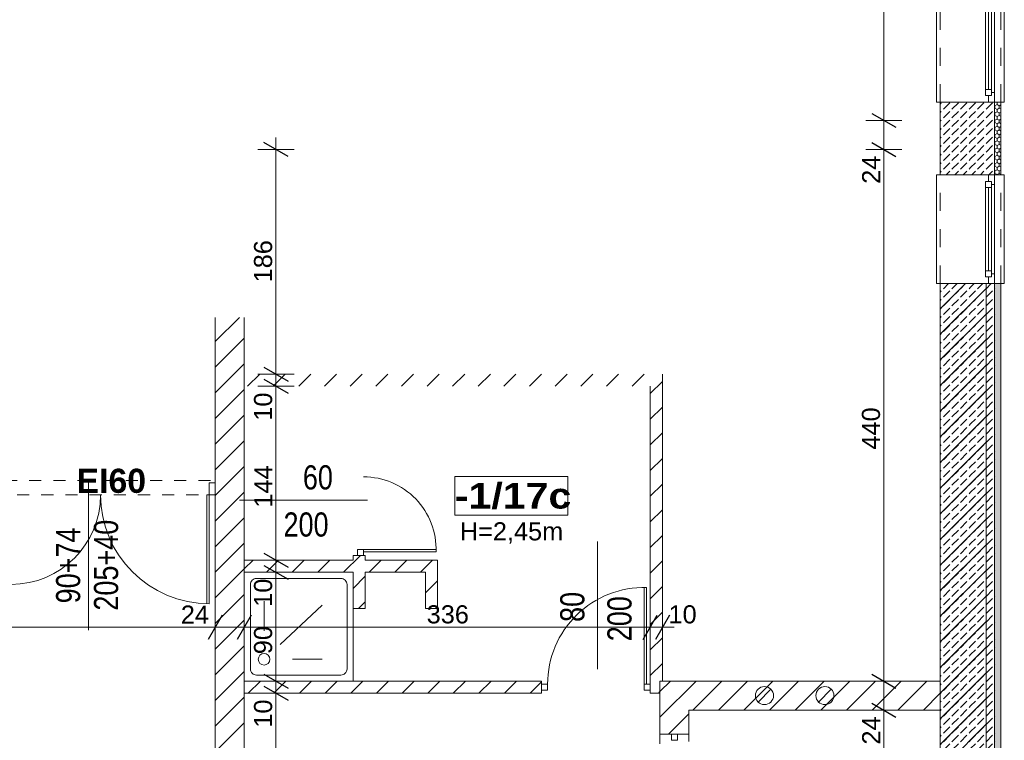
# Model space of a CAD drawing. Header units: centimetres. Extents: x 18292 to 3593338517, y 11794 to 62103.
# Tile 88 of 147: x 898358037 to 898358852, y 56979 to 57576. Entities that reach past the tile are written whole.
import ezdxf

# ---------------------------------------------------------------- set-up
doc = ezdxf.new("R2010")
doc.units = ezdxf.units.CM
doc.header["$MEASUREMENT"] = 0
doc.linetypes.add('1 LINIA PRZERYWANA', pattern=[30, 15, -15])
doc.linetypes.add('Dashed-002', pattern=[20, 10, -10])
for name, color, linetype in [('410-Fundamenty', 7, 'Continuous'), ('500-opisy p.poż', 7, 'Continuous'), ('MF-NR', 7, 'Continuous'), ('MF_AREA_BLOCK', 7, 'Continuous'), ('MF_KRESKOWANIE', 7, 'Continuous'), ('MF_NR', 7, 'Continuous'), ('MF_OKNA', 7, 'Continuous'), ('MF_OPISY', 7, 'Continuous'), ('MF_przerywana', 7, 'Continuous'), ('MF_SCIANY_DZIAL', 7, 'Continuous'), ('MF_SCIANY_KONSTR', 7, 'Continuous'), ('MF_urządzenia Sanitarne', 7, 'Continuous'), ('MF_WIDOK', 7, 'Continuous'), ('MF_WYM_DUŻE', 7, 'Continuous')]:
    doc.layers.add(name, color=color, linetype=linetype)
doc.styles.add('GENERATED_STYLE_2', font='txt')
doc.styles.add('GENERATED_STYLE_5', font='txt')
doc.styles.add('GENERATED_STYLE_6', font='txt')
doc.dimstyles.new('GENERATED_STYLE__5', dxfattribs={"dimtxt": 15, "dimasz": 15.2, "dimexe": 0.18, "dimexo": 0.0625, "dimgap": 0.09, "dimtad": 1, "dimdec": 0, "dimzin": 0, "dimdsep": 46, "dimtxsty": 'GENERATED_STYLE_2', "dimblk": 'ARROWHEAD_2', "dimblk1": 'ARROWHEAD_2', "dimblk2": 'ARROWHEAD_2', "dimcen": 0.09, "dimse1": 1, "dimse2": 1, "dimclrd": 7, "dimclre": 7, "dimclrt": 7, "dimadec": 0, "dimazin": 0, "dimtfac": 1, "dimtdec": 4, "dimtmove": 0, "dimatfit": 3, "dimfxl": 0, "dimtolj": 1, "dimtzin": 0, "dimarcsym": 0})
doc.dimstyles.new('GENERATED_STYLE__7', dxfattribs={"dimtxt": 15, "dimasz": 15.2, "dimexe": 0.18, "dimexo": 0.0625, "dimgap": 0.09, "dimtad": 1, "dimtih": 1, "dimtoh": 1, "dimdec": 0, "dimzin": 0, "dimdsep": 46, "dimtxsty": 'GENERATED_STYLE_2', "dimblk": 'ARROWHEAD_2', "dimblk1": 'ARROWHEAD_2', "dimblk2": 'ARROWHEAD_2', "dimcen": 0.09, "dimse1": 1, "dimse2": 1, "dimclrd": 7, "dimclre": 7, "dimclrt": 7, "dimadec": 0, "dimazin": 0, "dimtfac": 1, "dimtdec": 4, "dimtmove": 0, "dimatfit": 3, "dimfxl": 0, "dimtolj": 1, "dimtzin": 0, "dimarcsym": 0})
doc.dimstyles.new('GENERATED_STYLE__8', dxfattribs={"dimtxt": 15, "dimasz": 15.2, "dimexe": 0.18, "dimexo": 0.0625, "dimgap": 0.09, "dimtad": 1, "dimtih": 1, "dimtoh": 1, "dimdec": 0, "dimzin": 0, "dimdsep": 46, "dimtxsty": 'GENERATED_STYLE_2', "dimblk": 'ARROWHEAD_2', "dimblk1": 'ARROWHEAD_2', "dimblk2": 'ARROWHEAD_2', "dimcen": 0.09, "dimse1": 1, "dimse2": 1, "dimclrd": 7, "dimclre": 7, "dimclrt": 7, "dimadec": 0, "dimazin": 0, "dimtfac": 1, "dimtdec": 4, "dimtmove": 2, "dimatfit": 3, "dimfxl": 0, "dimtolj": 1, "dimtzin": 0, "dimarcsym": 0})
pattern_1 = [(45, (903196041.254, 3898003.605), (-10.606601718, 10.606601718), [])]
pattern_2 = [(90, (903196041.2538, 3898003.6053), (-3.4641016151, 0), [2, -4]), (90, (903196039.5217, 3898006.6053), (-3.4641016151, 0), [2, -4]), (150, (903196041.2538, 3898005.6053), (1.7320508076, 3), [2, -4]), (150, (903196037.7897, 3898005.6053), (1.7320508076, 3), [2, -4]), (210, (903196041.2538, 3898003.6053), (-1.7320508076, 3), [2, -4]), (210, (903196037.7897, 3898003.6053), (-1.7320508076, 3), [2, -4])]
pattern_3 = [(45, (903196041.254, 3898003.605), (-7.071067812, 7.071067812), [7.5, -2.5]), (45, (903196041.254, 3898010.676), (-7.071067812, 7.071067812), [7.5, -2.5])]

# ---------------------------------------------------------------- blocks, each defined once
blk = doc.blocks.new('*D377', base_point=(903196041.25, 3898003.61))
at = {"layer": 'MF_WYM_DUŻE', "color": 7, "linetype": 'Continuous', "lineweight": 13}
for p, q in [((898358767.29, 57004.49), (898358737.29, 57004.49)), ((898358752.29, 56734.49), (898358752.29, 57004.49)), ((898358767.29, 56734.49), (898358737.29, 56734.49)), ((898358752.29, 56724.71), (898358752.29, 56734.49))]:
    blk.add_line(p, q, dxfattribs=at)
at = {"layer": 'MF_WYM_DUŻE', "color": 7, "linetype": 'Continuous', "lineweight": 25}
for p, q in [((898358742.29, 57010.27), (898358762.29, 56998.72)), ((898358742.29, 56740.27), (898358762.29, 56728.72))]:
    blk.add_line(p, q, dxfattribs=at)
at = {"layer": 'MF_WYM_DUŻE', "color": 7, "lineweight": 13, "char_height": 15, "attachment_point": 7, "rotation": 90, "style": 'GENERATED_STYLE_2'}
for s, insert in [('\\A1;{\\pql;\\fArial|b0|i0|c238|p38;24}', (898358749.29, 56975.95)), ('\\A1;{\\pql;\\fArial|b0|i0|c238|p38;270}', (898358749.29, 56841.04))]:
    blk.add_mtext(s, dxfattribs=dict(at, insert=insert))
blk = doc.blocks.new('ARROWHEAD_2')
at = {"color": 0, "linetype": 'Continuous', "lineweight": 0}
for p, q in [((-0.378, -0.655), (0.378, 0.655)), ((0, 0), (-1, 0))]:
    blk.add_line(p, q, dxfattribs=at)
blk = doc.blocks.new('*D378', base_point=(903196041.25, 3898003.61))
at = {"layer": 'MF_WYM_DUŻE', "color": 7, "linetype": 'Continuous', "lineweight": 13}
for p, q in [((898358767.29, 57028.49), (898358737.29, 57028.49)), ((898358752.29, 57004.49), (898358752.29, 57028.49)), ((898358767.29, 57004.49), (898358737.29, 57004.49))]:
    blk.add_line(p, q, dxfattribs=at)
at = {"layer": 'MF_WYM_DUŻE', "color": 7, "linetype": 'Continuous', "lineweight": 25}
for p, q in [((898358742.29, 57034.27), (898358762.29, 57022.72)), ((898358742.29, 57010.27), (898358762.29, 56998.72))]:
    blk.add_line(p, q, dxfattribs=at)
blk = doc.blocks.new('*D379', base_point=(903196041.25, 3898003.61))
at = {"layer": 'MF_WYM_DUŻE', "color": 7, "linetype": 'Continuous', "lineweight": 13}
for p, q in [((898358767.29, 57468.49), (898358737.29, 57468.49)), ((898358752.29, 57028.49), (898358752.29, 57468.49)), ((898358767.29, 57028.49), (898358737.29, 57028.49))]:
    blk.add_line(p, q, dxfattribs=at)
at = {"layer": 'MF_WYM_DUŻE', "color": 7, "linetype": 'Continuous', "lineweight": 25}
for p, q in [((898358742.29, 57474.27), (898358762.29, 57462.72)), ((898358742.29, 57034.27), (898358762.29, 57022.72))]:
    blk.add_line(p, q, dxfattribs=at)
at = {"layer": 'MF_WYM_DUŻE', "color": 7, "lineweight": 13, "char_height": 15, "attachment_point": 7, "rotation": 90, "style": 'GENERATED_STYLE_2'}
for s, insert in [('\\A1;{\\pql;\\fArial|b0|i0|c238|p38;24}', (898358749.29, 57439.95)), ('\\A1;{\\pql;\\fArial|b0|i0|c238|p38;440}', (898358749.29, 57220.04))]:
    blk.add_mtext(s, dxfattribs=dict(at, insert=insert))
blk = doc.blocks.new('*D380', base_point=(903196041.25, 3898003.61))
at = {"layer": 'MF_WYM_DUŻE', "color": 7, "linetype": 'Continuous', "lineweight": 13}
for p, q in [((898358767.29, 57492.49), (898358737.29, 57492.49)), ((898358752.29, 57468.49), (898358752.29, 57492.49)), ((898358767.29, 57468.49), (898358737.29, 57468.49))]:
    blk.add_line(p, q, dxfattribs=at)
at = {"layer": 'MF_WYM_DUŻE', "color": 7, "linetype": 'Continuous', "lineweight": 25}
for p, q in [((898358742.29, 57498.27), (898358762.29, 57486.72)), ((898358742.29, 57474.27), (898358762.29, 57462.72))]:
    blk.add_line(p, q, dxfattribs=at)
blk = doc.blocks.new('*D381', base_point=(903196041.25, 3898003.61))
at = {"layer": 'MF_WYM_DUŻE', "color": 7, "linetype": 'Continuous', "lineweight": 13}
for p, q in [((898358752.29, 58218.49), (898358752.29, 58228.27)), ((898358767.29, 58218.49), (898358737.29, 58218.49)), ((898358752.29, 57492.49), (898358752.29, 58218.49)), ((898358767.29, 57492.49), (898358737.29, 57492.49))]:
    blk.add_line(p, q, dxfattribs=at)
at = {"layer": 'MF_WYM_DUŻE', "color": 7, "linetype": 'Continuous', "lineweight": 25}
for p, q in [((898358762.29, 58212.72), (898358742.29, 58224.27)), ((898358742.29, 57498.27), (898358762.29, 57486.72))]:
    blk.add_line(p, q, dxfattribs=at)
at = {"layer": 'MF_WYM_DUŻE', "color": 7, "lineweight": 13, "insert": (898358749.29, 57838.42), "char_height": 15, "attachment_point": 7, "rotation": 90, "style": 'GENERATED_STYLE_2'}
blk.add_mtext('\\A1;{\\pql;\\fArial|b0|i0|c238|p38;726}', dxfattribs=at)
blk = doc.blocks.new('*D388', base_point=(903196041.25, 3898003.61))
at = {"layer": 'MF_WYM_DUŻE', "color": 7, "linetype": 'Continuous', "lineweight": 25}
for p, q in [((898358239.19, 57024.27), (898358259.19, 57012.72)), ((898358239.19, 56740.27), (898358259.19, 56728.72))]:
    blk.add_line(p, q, dxfattribs=at)
at = {"layer": 'MF_WYM_DUŻE', "color": 7, "linetype": 'Continuous', "lineweight": 13}
for p, q in [((898358264.19, 57018.49), (898358234.19, 57018.49)), ((898358249.19, 56734.49), (898358249.19, 57018.49)), ((898358264.19, 56734.49), (898358234.19, 56734.49)), ((898358249.19, 56724.71), (898358249.19, 56734.49))]:
    blk.add_line(p, q, dxfattribs=at)
at = {"layer": 'MF_WYM_DUŻE', "color": 7, "lineweight": 13, "char_height": 15, "attachment_point": 7, "rotation": 90, "style": 'GENERATED_STYLE_2'}
for s, insert in [('\\A1;{\\pql;\\fArial|b0|i0|c238|p38;10}', (898358246.19, 56989.95)), ('\\A1;{\\pql;\\fArial|b0|i0|c238|p38;284}', (898358246.19, 56848.04))]:
    blk.add_mtext(s, dxfattribs=dict(at, insert=insert))
blk = doc.blocks.new('*D389', base_point=(903196041.25, 3898003.61))
at = {"layer": 'MF_WYM_DUŻE', "color": 7, "linetype": 'Continuous', "lineweight": 13}
for p, q in [((898358264.19, 57028.49), (898358234.19, 57028.49)), ((898358249.19, 57018.49), (898358249.19, 57028.49)), ((898358264.19, 57018.49), (898358234.19, 57018.49))]:
    blk.add_line(p, q, dxfattribs=at)
at = {"layer": 'MF_WYM_DUŻE', "color": 7, "linetype": 'Continuous', "lineweight": 25}
for p, q in [((898358239.19, 57034.27), (898358259.19, 57022.72)), ((898358239.19, 57024.27), (898358259.19, 57012.72))]:
    blk.add_line(p, q, dxfattribs=at)
blk = doc.blocks.new('*D390', base_point=(903196041.25, 3898003.61))
at = {"layer": 'MF_WYM_DUŻE', "color": 7, "linetype": 'Continuous', "lineweight": 13}
for p, q in [((898358264.19, 57118.49), (898358234.19, 57118.49)), ((898358249.19, 57028.49), (898358249.19, 57118.49)), ((898358264.19, 57028.49), (898358234.19, 57028.49))]:
    blk.add_line(p, q, dxfattribs=at)
at = {"layer": 'MF_WYM_DUŻE', "color": 7, "linetype": 'Continuous', "lineweight": 25}
for p, q in [((898358239.19, 57124.27), (898358259.19, 57112.72)), ((898358239.19, 57034.27), (898358259.19, 57022.72))]:
    blk.add_line(p, q, dxfattribs=at)
at = {"layer": 'MF_WYM_DUŻE', "color": 7, "lineweight": 13, "char_height": 15, "attachment_point": 7, "rotation": 90, "style": 'GENERATED_STYLE_2'}
for s, insert in [('\\A1;{\\pql;\\fArial|b0|i0|c238|p38;10}', (898358246.19, 57089.95)), ('\\A1;{\\pql;\\fArial|b0|i0|c238|p38;90}', (898358246.19, 57050.73))]:
    blk.add_mtext(s, dxfattribs=dict(at, insert=insert))
blk = doc.blocks.new('*D391', base_point=(903196041.25, 3898003.61))
at = {"layer": 'MF_WYM_DUŻE', "color": 7, "linetype": 'Continuous', "lineweight": 25}
for p, q in [((898358239.19, 57134.27), (898358259.19, 57122.72)), ((898358239.19, 57124.27), (898358259.19, 57112.72))]:
    blk.add_line(p, q, dxfattribs=at)
at = {"layer": 'MF_WYM_DUŻE', "color": 7, "linetype": 'Continuous', "lineweight": 13}
for p, q in [((898358264.19, 57128.49), (898358234.19, 57128.49)), ((898358249.19, 57118.49), (898358249.19, 57128.49)), ((898358264.19, 57118.49), (898358234.19, 57118.49))]:
    blk.add_line(p, q, dxfattribs=at)
blk = doc.blocks.new('*D392', base_point=(903196041.25, 3898003.61))
at = {"layer": 'MF_WYM_DUŻE', "color": 7, "linetype": 'Continuous', "lineweight": 13}
for p, q in [((898358264.19, 57272.49), (898358234.19, 57272.49)), ((898358249.19, 57128.49), (898358249.19, 57272.49)), ((898358264.19, 57128.49), (898358234.19, 57128.49))]:
    blk.add_line(p, q, dxfattribs=at)
at = {"layer": 'MF_WYM_DUŻE', "color": 7, "linetype": 'Continuous', "lineweight": 25}
for p, q in [((898358239.19, 57278.27), (898358259.19, 57266.72)), ((898358239.19, 57134.27), (898358259.19, 57122.72))]:
    blk.add_line(p, q, dxfattribs=at)
at = {"layer": 'MF_WYM_DUŻE', "color": 7, "lineweight": 13, "char_height": 15, "attachment_point": 7, "rotation": 90, "style": 'GENERATED_STYLE_2'}
for s, insert in [('\\A1;{\\pql;\\fArial|b0|i0|c238|p38;10}', (898358246.19, 57243.95)), ('\\A1;{\\pql;\\fArial|b0|i0|c238|p38;144}', (898358246.19, 57172.04))]:
    blk.add_mtext(s, dxfattribs=dict(at, insert=insert))
blk = doc.blocks.new('*D393', base_point=(903196041.25, 3898003.61))
at = {"layer": 'MF_WYM_DUŻE', "color": 7, "linetype": 'Continuous', "lineweight": 25}
for p, q in [((898358239.19, 57288.27), (898358259.19, 57276.72)), ((898358239.19, 57278.27), (898358259.19, 57266.72))]:
    blk.add_line(p, q, dxfattribs=at)
at = {"layer": 'MF_WYM_DUŻE', "color": 7, "linetype": 'Continuous', "lineweight": 13}
for p, q in [((898358264.19, 57282.49), (898358234.19, 57282.49)), ((898358249.19, 57272.49), (898358249.19, 57282.49)), ((898358264.19, 57272.49), (898358234.19, 57272.49))]:
    blk.add_line(p, q, dxfattribs=at)
blk = doc.blocks.new('*D394', base_point=(903196041.25, 3898003.61))
at = {"layer": 'MF_WYM_DUŻE', "color": 7, "linetype": 'Continuous', "lineweight": 13}
for p, q in [((898358249.19, 57468.49), (898358249.19, 57478.27)), ((898358264.19, 57468.49), (898358234.19, 57468.49)), ((898358249.19, 57282.49), (898358249.19, 57468.49)), ((898358264.19, 57282.49), (898358234.19, 57282.49))]:
    blk.add_line(p, q, dxfattribs=at)
at = {"layer": 'MF_WYM_DUŻE', "color": 7, "linetype": 'Continuous', "lineweight": 25}
for p, q in [((898358259.19, 57462.72), (898358239.19, 57474.27)), ((898358239.19, 57288.27), (898358259.19, 57276.72))]:
    blk.add_line(p, q, dxfattribs=at)
at = {"layer": 'MF_WYM_DUŻE', "color": 7, "lineweight": 13, "insert": (898358246.19, 57358.42), "char_height": 15, "attachment_point": 7, "rotation": 90, "style": 'GENERATED_STYLE_2'}
blk.add_mtext('\\A1;{\\pql;\\fArial|b0|i0|c238|p38;186}', dxfattribs=at)
blk = doc.blocks.new('*D406', base_point=(903196041.25, 3898003.61))
at = {"layer": 'MF_WYM_DUŻE', "color": 7, "linetype": 'Continuous', "lineweight": 13}
for p, q in [((898357833.97, 57058.02), (898357833.97, 57088.02)), ((898358198.97, 57058.02), (898358198.97, 57088.02)), ((898357833.97, 57073.02), (898358198.97, 57073.02))]:
    blk.add_line(p, q, dxfattribs=at)
at = {"layer": 'MF_WYM_DUŻE', "color": 7, "linetype": 'Continuous', "lineweight": 25}
for p, q in [((898357839.74, 57083.02), (898357828.19, 57063.02)), ((898358204.74, 57083.02), (898358193.19, 57063.02))]:
    blk.add_line(p, q, dxfattribs=at)
at = {"layer": 'MF_WYM_DUŻE', "color": 7, "lineweight": 13, "char_height": 15, "attachment_point": 7, "style": 'GENERATED_STYLE_2'}
for s, insert in [('\\A1;{\\pql;\\fArial|b0|i0|c238|p38;365}', (898357988.01, 57076.02)), ('\\A1;{\\pql;\\fArial|b0|i0|c238|p38;24}', (898358170.42, 57076.02))]:
    blk.add_mtext(s, dxfattribs=dict(at, insert=insert))
blk = doc.blocks.new('*D407', base_point=(903196041.25, 3898003.61))
at = {"layer": 'MF_WYM_DUŻE', "color": 7, "linetype": 'Continuous', "lineweight": 13}
for p, q in [((898358198.97, 57058.02), (898358198.97, 57088.02)), ((898358222.97, 57058.02), (898358222.97, 57088.02)), ((898358198.97, 57073.02), (898358222.97, 57073.02))]:
    blk.add_line(p, q, dxfattribs=at)
at = {"layer": 'MF_WYM_DUŻE', "color": 7, "linetype": 'Continuous', "lineweight": 25}
for p, q in [((898358204.74, 57083.02), (898358193.19, 57063.02)), ((898358228.74, 57083.02), (898358217.19, 57063.02))]:
    blk.add_line(p, q, dxfattribs=at)
blk = doc.blocks.new('*D408', base_point=(903196041.25, 3898003.61))
at = {"layer": 'MF_WYM_DUŻE', "color": 7, "linetype": 'Continuous', "lineweight": 13}
for p, q in [((898358222.97, 57058.02), (898358222.97, 57088.02)), ((898358558.97, 57058.02), (898358558.97, 57088.02)), ((898358222.97, 57073.02), (898358558.97, 57073.02))]:
    blk.add_line(p, q, dxfattribs=at)
at = {"layer": 'MF_WYM_DUŻE', "color": 7, "linetype": 'Continuous', "lineweight": 25}
for p, q in [((898358228.74, 57083.02), (898358217.19, 57063.02)), ((898358553.19, 57063.02), (898358564.74, 57083.02))]:
    blk.add_line(p, q, dxfattribs=at)
at = {"layer": 'MF_WYM_DUŻE', "color": 7, "lineweight": 13, "insert": (898358373.89, 57076.02), "char_height": 15, "attachment_point": 7, "style": 'GENERATED_STYLE_2'}
blk.add_mtext('\\A1;{\\pql;\\fArial|b0|i0|c238|p38;336}', dxfattribs=at)
blk = doc.blocks.new('*D409', base_point=(903196041.25, 3898003.61))
at = {"layer": 'MF_WYM_DUŻE', "color": 7, "linetype": 'Continuous', "lineweight": 13}
for p, q in [((898358558.97, 57058.02), (898358558.97, 57088.02)), ((898358568.97, 57058.02), (898358568.97, 57088.02)), ((898358558.97, 57073.02), (898358568.97, 57073.02)), ((898358568.97, 57073.02), (898358578.75, 57073.02))]:
    blk.add_line(p, q, dxfattribs=at)
at = {"layer": 'MF_WYM_DUŻE', "color": 7, "linetype": 'Continuous', "lineweight": 25}
for p, q in [((898358553.19, 57063.02), (898358564.74, 57083.02)), ((898358574.74, 57083.02), (898358563.19, 57063.02))]:
    blk.add_line(p, q, dxfattribs=at)
at = {"layer": 'MF_WYM_DUŻE', "color": 7, "lineweight": 13, "insert": (898358574.05, 57076.02), "char_height": 15, "attachment_point": 7, "style": 'GENERATED_STYLE_2'}
blk.add_mtext('\\A1;{\\pql;\\fArial|b0|i0|c238|p38;10}', dxfattribs=at)
blk = doc.blocks.new('Okno 21')
at = {"layer": '410-Fundamenty', "color": 5, "linetype": 'Continuous', "lineweight": 13}
for p, q in [((-45, 40), (-45, 43)), ((-45, 43), (45, 43)), ((45, 43), (45, 40)), ((-45, 0), (-39.5, 0)), ((-39.5, 2.5), (-34.5, 2.5)), ((-39.5, -2.5), (-39.5, 2.5)), ((-39.5, 0), (-39.5, -2.5)), ((-34.5, 2.5), (34.5, 2.5)), ((-34.5, 2.5), (-34.5, -2.5)), ((-34.5, 2.5), (34.5, 2.5)), ((-34.5, 0), (34.5, 0)), ((34.5, -2.5), (34.5, 2.5)), ((34.5, 2.5), (39.5, 2.5)), ((39.5, 2.5), (39.5, -2.5)), ((39.5, -2.5), (39.5, 0)), ((39.5, 0), (45, 0)), ((-37, -5), (-45, -5)), ((-39.5, -2.5), (-37, -2.5)), ((-34.5, -2.5), (-39.5, -2.5)), ((-37, -2.5), (-37, -5)), ((37, -5), (-37, -5)), ((34.5, -2.5), (-34.5, -2.5)), ((39.5, -2.5), (34.5, -2.5)), ((37, -5), (37, -2.5)), ((37, -2.5), (39.5, -2.5)), ((45, -5), (37, -5)), ((-45, -10), (-45, -13)), ((-45, -13), (45, -13)), ((45, -13), (45, -10))]:
    blk.add_line(p, q, dxfattribs=at)
at = {"layer": '410-Fundamenty', "color": 5, "linetype": '1 LINIA PRZERYWANA', "lineweight": 13}
for p, q in [((-45, 40), (45, 40)), ((-45, -10), (45, -10))]:
    blk.add_line(p, q, dxfattribs=at)
at = {"layer": '410-Fundamenty', "color": 7, "linetype": 'Continuous', "lineweight": 13}
for p, q in [((-45, 15), (-45, 40)), ((45, 15), (45, 40)), ((-45, 10), (-45, 15)), ((-45, 0), (-45, 10)), ((45, 10), (45, 15)), ((45, 0), (45, 10)), ((-45, -5), (-45, 0)), ((-45, -5), (-45, 0)), ((45, -5), (45, 0)), ((45, -5), (45, 0)), ((-45, -10), (-45, -5)), ((45, -10), (45, -5))]:
    blk.add_line(p, q, dxfattribs=at)

msp = doc.modelspace()

# ---------------------------------------------------------------- hatches: boundary and pattern name
at = {"layer": '410-Fundamenty', "linetype": 'Continuous', "lineweight": 0, "true_color": 0x000000}
h = msp.add_hatch(dxfattribs=at)
h.set_pattern_fill('beton_0006', color=18, style=0, pattern_type=2)
h.set_pattern_definition(pattern_3)
h.paths.add_polyline_path([(898358823.97, 57507.49), (898358798.97, 57507.49), (898358798.97, 57447.49), (898358823.97, 57447.49)])
h = msp.add_hatch(dxfattribs=at)
h.set_pattern_fill('beton_0006', color=18, style=0, pattern_type=2)
h.set_pattern_definition(pattern_3)
h.paths.add_polyline_path([(898358823.97, 57507.49), (898358823.97, 57447.49), (898358828.97, 57447.49), (898358828.97, 57507.49)])
h = msp.add_hatch(dxfattribs=at)
h.set_pattern_fill('beton_0006', color=18, style=0, pattern_type=2)
h.set_pattern_definition(pattern_3)
h.paths.add_polyline_path([(898358828.97, 57507.49), (898358828.97, 57447.49), (898358843.97, 57447.49), (898358843.97, 57507.49)])
h = msp.add_hatch(dxfattribs=at)
h.set_pattern_fill('Styropian_0006', color=18, style=0, pattern_type=2)
h.set_pattern_definition(pattern_2)
h.paths.add_polyline_path([(898358843.97, 57447.49), (898358848.97, 57447.49), (898358848.97, 57507.49), (898358843.97, 57507.49)])
h = msp.add_hatch(dxfattribs=at)
h.set_pattern_fill('beton_0006', color=18, style=0, pattern_type=2)
h.set_pattern_definition(pattern_3)
h.paths.add_polyline_path([(898358798.97, 56734.49), (898358823.97, 56709.49), (898358823.97, 57357.49), (898358798.97, 57357.49)])
h = msp.add_hatch(dxfattribs=at)
h.set_pattern_fill('beton_0006', color=18, style=0, pattern_type=2)
h.set_pattern_definition(pattern_3)
h.paths.add_polyline_path([(898358823.97, 57357.49), (898358823.97, 56709.49), (898358828.97, 56704.49), (898358828.97, 57357.49)])
h = msp.add_hatch(dxfattribs=at)
h.set_pattern_fill('beton_0006', color=18, style=0, pattern_type=2)
h.set_pattern_definition(pattern_3)
h.paths.add_polyline_path([(898358828.97, 57357.49), (898358828.97, 56704.49), (898358843.97, 56689.49), (898358843.97, 57357.49)])
h = msp.add_hatch(dxfattribs=at)
h.set_pattern_fill('Styropian_0006', color=18, style=0, pattern_type=2)
h.set_pattern_definition(pattern_2)
h.paths.add_polyline_path([(898358843.97, 56689.49), (898358848.97, 56684.49), (898358848.97, 57357.49), (898358843.97, 57357.49)])
at = {"layer": 'MF_KRESKOWANIE', "linetype": 'Continuous', "lineweight": 13}
h = msp.add_hatch(dxfattribs=at)
h.set_pattern_fill('bloczki_ceramiczne_0006', color=250, style=0, pattern_type=2)
h.set_pattern_definition(pattern_1)
h.paths.add_polyline_path([(898358566.97, 56734.49), (898358483.97, 56734.49), (898358483.97, 56696.49), (898358836.97, 56696.49), (898358836.97, 56864.49), (898358836.97, 56892.49), (898358836.97, 57144.49), (898358836.97, 57192.49), (898358836.97, 57357.49), (898358798.97, 57357.49), (898358798.97, 57192.49), (898358798.97, 57144.49), (898358798.97, 57044.49), (898358798.97, 56892.49), (898358798.97, 56864.49), (898358798.97, 56742.49), (898358798.97, 56734.49), (898358590.97, 56734.49), (898358590.97, 56754.49), (898358566.97, 56754.49)])
h = msp.add_hatch(dxfattribs=at)
h.set_pattern_fill('bloczki_ceramiczne_0006', color=250, style=0, pattern_type=2)
h.set_pattern_definition(pattern_1)
h.paths.add_polyline_path([(898358198.97, 57329.49), (898358198.97, 56861.49), (898358222.97, 56861.49), (898358222.97, 57028.49), (898358222.97, 57042.49), (898358222.97, 57329.49)])
h = msp.add_hatch(dxfattribs=at)
h.set_pattern_fill('bloczki_ceramiczne_0006', color=250, style=0, pattern_type=2)
h.set_pattern_definition(pattern_1)
h.paths.add_polyline_path([(898358568.97, 57282.49), (898358222.97, 57282.49), (898358222.97, 57272.49), (898358558.97, 57272.49), (898358558.97, 57018.49), (898358566.97, 57018.49), (898358566.97, 57028.49), (898358568.97, 57028.49)])
h = msp.add_hatch(dxfattribs=at)
h.set_pattern_fill('bloczki_ceramiczne_0006', color=250, style=0, pattern_type=2)
h.set_pattern_definition(pattern_1)
h.paths.add_polyline_path([(898358222.97, 57128.49), (898358222.97, 57118.49), (898358312.97, 57118.49), (898358312.97, 57088.49), (898358322.97, 57088.49), (898358322.97, 57118.49), (898358372.97, 57118.49), (898358372.97, 57088.49), (898358382.97, 57088.49), (898358382.97, 57128.49), (898358322.97, 57128.49), (898358322.97, 57132.49), (898358312.97, 57132.49), (898358312.97, 57128.49)])
h = msp.add_hatch(dxfattribs=at)
h.set_pattern_fill('bloczki_ceramiczne_0006', color=250, style=0, pattern_type=2)
h.set_pattern_definition(pattern_1)
h.paths.add_polyline_path([(898358468.97, 57018.49), (898358468.97, 57028.49), (898358246.97, 57028.49), (898358222.97, 57028.49), (898358222.97, 57018.49), (898358246.97, 57018.49)])
h = msp.add_hatch(dxfattribs=at)
h.set_pattern_fill('bloczki_ceramiczne_0006', color=250, style=0, pattern_type=2)
h.set_pattern_definition(pattern_1)
h.paths.add_polyline_path([(898358798.97, 57028.49), (898358566.97, 57028.49), (898358566.97, 56984.49), (898358590.97, 56984.49), (898358590.97, 57004.49), (898358798.97, 57004.49), (898358798.97, 57026.49)])

# ---------------------------------------------------------------- linework, layer by layer
at = {"layer": '410-Fundamenty', "color": 7, "linetype": 'Continuous', "lineweight": 13}
for p, q in [((898358823.97, 57507.49), (898358798.97, 57507.49)), ((898358828.97, 57507.49), (898358823.97, 57507.49)), ((898358838.97, 57507.49), (898358828.97, 57507.49)), ((898358843.97, 57507.49), (898358838.97, 57507.49)), ((898358843.97, 57447.49), (898358843.97, 57507.49)), ((898358848.97, 57507.49), (898358843.97, 57507.49)), ((898358823.97, 57447.49), (898358798.97, 57447.49)), ((898358828.97, 57447.49), (898358823.97, 57447.49)), ((898358838.97, 57447.49), (898358828.97, 57447.49)), ((898358843.97, 57447.49), (898358838.97, 57447.49)), ((898358848.97, 57447.49), (898358843.97, 57447.49)), ((898358823.97, 57357.49), (898358798.97, 57357.49)), ((898358828.97, 57357.49), (898358823.97, 57357.49)), ((898358838.97, 57357.49), (898358828.97, 57357.49)), ((898358843.97, 57357.49), (898358838.97, 57357.49)), ((898358843.97, 56689.49), (898358843.97, 57357.49)), ((898358848.97, 57357.49), (898358843.97, 57357.49))]:
    msp.add_line(p, q, dxfattribs=at)
at = {"layer": '410-Fundamenty', "color": 7, "linetype": 'Continuous', "lineweight": 13, "flags": 128}
for points in [[(898358798.97, 57507.49), (898358798.97, 57447.49)], [(898358848.97, 57447.49), (898358848.97, 57507.49)], [(898358798.97, 57357.49), (898358798.97, 56734.49)], [(898358848.97, 56684.49), (898358848.97, 57357.49)]]:
    msp.add_lwpolyline(points, dxfattribs=at)
at = {"layer": 'MF-NR', "color": 7, "linetype": 'Continuous', "lineweight": 13}
for p, q in [((898358397.31, 57165.86), (898358397.31, 57197.75)), ((898358490.65, 57197.75), (898358490.65, 57165.86))]:
    msp.add_line(p, q, dxfattribs=at)
at = {"layer": 'MF-NR', "color": 7, "linetype": 'Continuous', "lineweight": 13, "flags": 128}
msp.add_lwpolyline([(898358490.65, 57165.86), (898358397.31, 57165.86)], dxfattribs=at)
at = {"layer": 'MF_AREA_BLOCK', "color": 7, "linetype": 'Continuous', "lineweight": 13}
for p, q in [((898358648.16, 57011.19), (898358658.77, 57021.8)), ((898358698.16, 57011.19), (898358708.77, 57021.8))]:
    msp.add_line(p, q, dxfattribs=at)
for centre in [(898358653.47, 57016.49), (898358703.47, 57016.49)]:
    msp.add_circle(centre, 7.5, dxfattribs=at)
at = {"layer": 'MF_OKNA', "color": 7, "linetype": 'Continuous', "lineweight": 13}
for p, q in [((898358093.97, 57192.49), (898358093.97, 57070.56)), ((898358198.97, 57192.49), (898358193.97, 57192.49)), ((898358193.97, 57182.49), (898358193.97, 57192.49)), ((898358198.97, 57182.49), (898358198.97, 57192.49)), ((898358191.97, 57182.49), (898358191.97, 57092.52)), ((898358193.97, 57182.49), (898358191.97, 57182.49)), ((898358193.97, 57182.49), (898358193.97, 57092.49)), ((898358193.97, 57182.49), (898358198.97, 57182.49)), ((898358219.04, 57178.34), (898358324.85, 57178.34)), ((898358515.25, 57144.13), (898358515.25, 57038.33)), ((898358316.72, 57132.49), (898358316.72, 57137.49)), ((898358316.72, 57137.49), (898358321.72, 57137.49)), ((898358321.72, 57137.49), (898358321.72, 57132.49)), ((898358321.72, 57137.49), (898358381.72, 57137.49)), ((898358321.72, 57135.49), (898358381.68, 57135.49)), ((898358319.22, 57132.49), (898358316.72, 57132.49)), ((898358553.97, 57025.99), (898358553.97, 57105.99)), ((898358555.97, 57025.99), (898358555.97, 57105.97)), ((898358473.97, 57025.99), (898358468.97, 57025.99)), ((898358468.97, 57023.49), (898358468.97, 57020.99)), ((898358468.97, 57020.99), (898358473.97, 57020.99)), ((898358473.97, 57020.99), (898358473.97, 57025.99)), ((898358553.97, 57020.99), (898358553.97, 57025.99)), ((898358553.97, 57025.99), (898358558.97, 57025.99)), ((898358558.97, 57020.99), (898358553.97, 57020.99)), ((898358558.97, 57023.49), (898358558.97, 57020.99)), ((898358576.47, 56979.49), (898358576.47, 56984.49)), ((898358581.47, 56979.49), (898358576.47, 56979.49)), ((898358578.97, 56984.49), (898358581.47, 56984.49)), ((898358581.47, 56984.49), (898358581.47, 56979.49))]:
    msp.add_line(p, q, dxfattribs=at)
for centre, radius, start, end in [((898358321.72, 57137.49), 60, 358.08979, 90), ((898358029.97, 57182.49), 74, 270, 0), ((898358193.97, 57182.49), 90, 180, 270), ((898358553.97, 57025.99), 80, 88.56746, 180)]:
    msp.add_arc(centre, radius, start, end, dxfattribs=at)
at = {"layer": 'MF_przerywana', "color": 7, "linetype": 'Dashed-002', "lineweight": 13, "flags": 128}
for points in [[(898358024.97, 57194.49), (898358198.97, 57194.49), (898358198.97, 57182.49), (898358024.97, 57182.49)], [(898358566.97, 56984.49), (898358590.97, 56984.49), (898358590.97, 56754.49), (898358566.97, 56754.49)]]:
    msp.add_lwpolyline(points, close=True, dxfattribs=at)
at = {"layer": 'MF_SCIANY_DZIAL', "color": 7, "linetype": 'Continuous', "lineweight": 13}
for p, q in [((898358568.97, 57282.49), (898358568.97, 57028.49)), ((898358558.97, 57018.49), (898358558.97, 57272.49)), ((898358312.97, 57128.49), (898358222.97, 57128.49)), ((898358312.97, 57132.49), (898358312.97, 57128.49)), ((898358312.97, 57132.49), (898358322.97, 57132.49)), ((898358322.97, 57132.49), (898358322.97, 57128.49)), ((898358382.97, 57128.49), (898358322.97, 57128.49)), ((898358382.97, 57088.49), (898358382.97, 57128.49)), ((898358222.97, 57118.49), (898358312.97, 57118.49)), ((898358312.97, 57118.49), (898358222.97, 57118.49)), ((898358312.97, 57118.49), (898358312.97, 57088.49)), ((898358322.97, 57088.49), (898358322.97, 57118.49)), ((898358342.97, 57118.49), (898358322.97, 57118.49)), ((898358322.97, 57118.49), (898358372.97, 57118.49)), ((898358372.97, 57118.49), (898358372.97, 57088.49)), ((898358312.97, 57088.49), (898358322.97, 57088.49)), ((898358372.97, 57088.49), (898358382.97, 57088.49)), ((898358246.97, 57028.49), (898358222.97, 57028.49)), ((898358468.97, 57028.49), (898358246.97, 57028.49)), ((898358468.97, 57028.49), (898358468.97, 57018.49)), ((898358222.97, 57018.49), (898358246.97, 57018.49)), ((898358246.97, 57018.49), (898358468.97, 57018.49)), ((898358566.97, 57018.49), (898358558.97, 57018.49))]:
    msp.add_line(p, q, dxfattribs=at)
at = {"layer": 'MF_SCIANY_KONSTR', "color": 7, "linetype": 'Continuous', "lineweight": 13}
for p, q in [((898358798.97, 57357.49), (898358798.97, 57192.49)), ((898358836.97, 57357.49), (898358836.97, 57192.49)), ((898358198.97, 56861.49), (898358198.97, 57329.49)), ((898358222.97, 57042.49), (898358222.97, 57329.49)), ((898358198.97, 57215.49), (898358198.97, 57182.49)), ((898358222.97, 57215.49), (898358222.97, 57182.49)), ((898358798.97, 57192.49), (898358798.97, 57144.49)), ((898358836.97, 57192.49), (898358836.97, 57144.49)), ((898358798.97, 57144.49), (898358798.97, 57028.49)), ((898358836.97, 57144.49), (898358836.97, 56892.49)), ((898358798.97, 57044.49), (898358798.97, 57028.49)), ((898358222.97, 57042.49), (898358222.97, 56861.49)), ((898358566.97, 57028.49), (898358798.97, 57028.49)), ((898358566.97, 57028.49), (898358566.97, 56984.49)), ((898358798.97, 57028.49), (898358568.97, 57028.49)), ((898358590.97, 57004.49), (898358798.97, 57004.49)), ((898358590.97, 57004.49), (898358590.97, 56984.49)), ((898358798.97, 57004.49), (898358798.97, 56892.49)), ((898358590.97, 56984.49), (898358566.97, 56984.49))]:
    msp.add_line(p, q, dxfattribs=at)
at = {"layer": 'MF_urządzenia Sanitarne', "color": 250, "linetype": 'Continuous', "lineweight": 13, "true_color": 0x404040}
for p, q in [((898358239.3, 57070.16), (898358239.3, 57094.74)), ((898358252.62, 57058.88), (898358287.51, 57091.25)), ((898358262.93, 57046.53), (898358287.51, 57046.53))]:
    msp.add_line(p, q, dxfattribs=at)
at = {"layer": 'MF_urządzenia Sanitarne', "color": 250, "linetype": 'Continuous', "lineweight": 13, "true_color": 0x404040, "flags": 128}
msp.add_lwpolyline([(898358222.97, 57118.49), (898358222.97, 57028.49), (898358312.97, 57028.49), (898358312.97, 57118.49)], close=True, dxfattribs=at)
msp.add_lwpolyline([(898358227.97, 57108.49), (898358227.97, 57038.49, 0.414214), (898358232.97, 57033.49), (898358302.97, 57033.49, 0.414214), (898358307.97, 57038.49), (898358307.97, 57108.49, 0.414214), (898358302.97, 57113.49), (898358232.97, 57113.49, 0.414214)], format="xyb", close=True, dxfattribs=at)
at = {"layer": 'MF_urządzenia Sanitarne', "color": 250, "linetype": 'Continuous', "lineweight": 13, "true_color": 0x404040}
msp.add_circle((898358239.3, 57046.53), 4.8, dxfattribs=at)
at = {"layer": 'MF_WIDOK', "color": 5, "linetype": 'Continuous', "lineweight": 15, "flags": 128}
msp.add_lwpolyline([(898358397.31, 57197.75), (898358490.65, 57197.75), (898358490.65, 57165.86), (898358397.31, 57165.86)], close=True, dxfattribs=at)

# ---------------------------------------------------------------- block references
at = {"layer": '410-Fundamenty', "color": 7, "linetype": 'Continuous', "lineweight": 13, "zscale": 100, "rotation": 90}
for p in [(898358838.97, 57552.49), (898358838.97, 57402.49)]:
    msp.add_blockref('Okno 21', p, dxfattribs=at)

# ---------------------------------------------------------------- texts
at = {"layer": '500-opisy p.poż', "color": 7, "linetype": 'Continuous', "lineweight": 13, "insert": (898358112.89, 57204.23), "char_height": 20, "attachment_point": 2, "style": 'GENERATED_STYLE_6'}
msp.add_mtext('\\A1;{\\pqc;\\fArial|b1|i0|c238|p38;EI60}', dxfattribs=at)
at = {"layer": 'MF_NR', "color": 7, "linetype": 'Continuous', "lineweight": 13, "insert": (898358397.22, 57170.63), "char_height": 21.2625, "attachment_point": 7, "style": 'GENERATED_STYLE_5'}
msp.add_mtext('\\A1;{\\pql;\\fArial Black|b0|i0|c238|p38;-1/17c}', dxfattribs=at)
at = {"layer": 'MF_OKNA', "color": 7, "linetype": 'Continuous', "lineweight": 13, "char_height": 20, "attachment_point": 4, "style": 'GENERATED_STYLE_2'}
for s, insert in [('\\A1;{\\W0.800000x;\\pql;\\fArial|b0|i0|c238|p38;60}', (898358271.42, 57196.94)), ('\\A1;{\\W0.800000x;\\pql;\\fArial|b0|i0|c238|p38;200}', (898358255.43, 57157.92))]:
    msp.add_mtext(s, dxfattribs=dict(at, insert=insert))
at = {"layer": 'MF_OKNA', "color": 7, "linetype": 'Continuous', "lineweight": 13, "char_height": 20, "attachment_point": 4, "rotation": 90, "style": 'GENERATED_STYLE_2'}
for s, insert in [('\\A1;{\\W0.800000x;\\pql;\\fArial|b0|i0|c238|p38;205+40}', (898358108.7, 57086.8)), ('\\A1;{\\W0.800000x;\\pql;\\fArial|b0|i0|c238|p38;90+74}', (898358077.28, 57092.82)), ('\\A1;{\\W0.800000x;\\pql;\\fArial|b0|i0|c238|p38;80}', (898358494.56, 57077.44)), ('\\A1;{\\W0.800000x;\\pql;\\fArial|b0|i0|c238|p38;200}', (898358533.59, 57061.48))]:
    msp.add_mtext(s, dxfattribs=dict(at, insert=insert))
at = {"layer": 'MF_OPISY', "color": 7, "linetype": 'Continuous', "lineweight": 13, "insert": (898358444.11, 57159.92), "char_height": 15, "attachment_point": 2, "style": 'GENERATED_STYLE_2'}
msp.add_mtext('\\A1;{\\pqc;\\fArial|b0|i0|c238|p38;H=2,45m}', dxfattribs=at)

# ---------------------------------------------------------------- dimensions: what is measured, and where the dimension line sits
at = {"layer": 'MF_WYM_DUŻE', "color": 7, "linetype": 'Continuous', "lineweight": 13}
for base, p1, p2, picture, middle in [((898358752.29, 58218.49), (898358798.97, 57492.49), (898358798.97, 58218.49), '*D381', (898358741.79, 57855.57)), ((898358752.29, 57492.49), (898358798.97, 57468.49), (898358798.97, 57492.49), '*D380', (898358741.79, 57451.38)), ((898358249.19, 57468.49), (898358222.97, 57282.49), (898358222.97, 57468.49), '*D394', (898358238.69, 57375.57)), ((898358752.29, 57468.49), (898358798.97, 57028.49), (898358798.97, 57468.49), '*D379', (898358741.79, 57237.19)), ((898358249.19, 57282.49), (898358222.97, 57272.49), (898358222.97, 57282.49), '*D393', (898358238.69, 57255.38)), ((898358249.19, 57272.49), (898358222.97, 57128.49), (898358222.97, 57272.49), '*D392', (898358238.69, 57189.19)), ((898358249.19, 57128.49), (898358222.97, 57118.49), (898358222.97, 57128.49), '*D391', (898358238.69, 57101.38)), ((898358249.19, 57118.49), (898358222.97, 57028.49), (898358222.97, 57118.49), '*D390', (898358238.69, 57062.16)), ((898358249.19, 57028.49), (898358222.97, 57018.49), (898358222.97, 57028.49), '*D389', (898358238.69, 57001.38)), ((898358752.29, 57028.49), (898358798.97, 57004.49), (898358798.97, 57028.49), '*D378', (898358741.79, 56987.38)), ((898358249.19, 57018.49), (898358222.97, 56734.49), (898358222.97, 57018.49), '*D388', (898358238.69, 56865.19)), ((898358752.29, 57004.49), (898358798.97, 56734.49), (898358798.97, 57004.49), '*D377', (898358741.79, 56858.19))]:
    dim = msp.add_linear_dim(base=base, p1=p1, p2=p2, angle=90, dimstyle='GENERATED_STYLE__5', dxfattribs=at)
    dim.commit()
    dim.dimension.update_dxf_attribs({"geometry": picture, "text_midpoint": middle, "dimtype": 160, "text_rotation": 90})
for base, p1, p2, dimstyle, picture, middle in [((898358568.97, 57073.02), (898358558.97, 57272.49), (898358568.97, 57282.49), 'GENERATED_STYLE__8', '*D409', (898358585.48, 57083.52)), ((898358222.97, 57073.02), (898358198.97, 57182.49), (898358222.97, 57272.49), 'GENERATED_STYLE__7', '*D407', (898358181.86, 57083.52)), ((898358558.97, 57073.02), (898358222.97, 57272.49), (898358558.97, 57272.49), 'GENERATED_STYLE__7', '*D408', (898358391.05, 57083.52)), ((898358198.97, 57073.02), (898357833.97, 57032.49), (898358198.97, 57182.49), 'GENERATED_STYLE__7', '*D406', (898358005.16, 57083.52))]:
    dim = msp.add_linear_dim(base=base, p1=p1, p2=p2, dimstyle=dimstyle, dxfattribs=at)
    dim.commit()
    dim.dimension.update_dxf_attribs({"geometry": picture, "text_midpoint": middle, "dimtype": 160})

doc.saveas('drawing.dxf')
